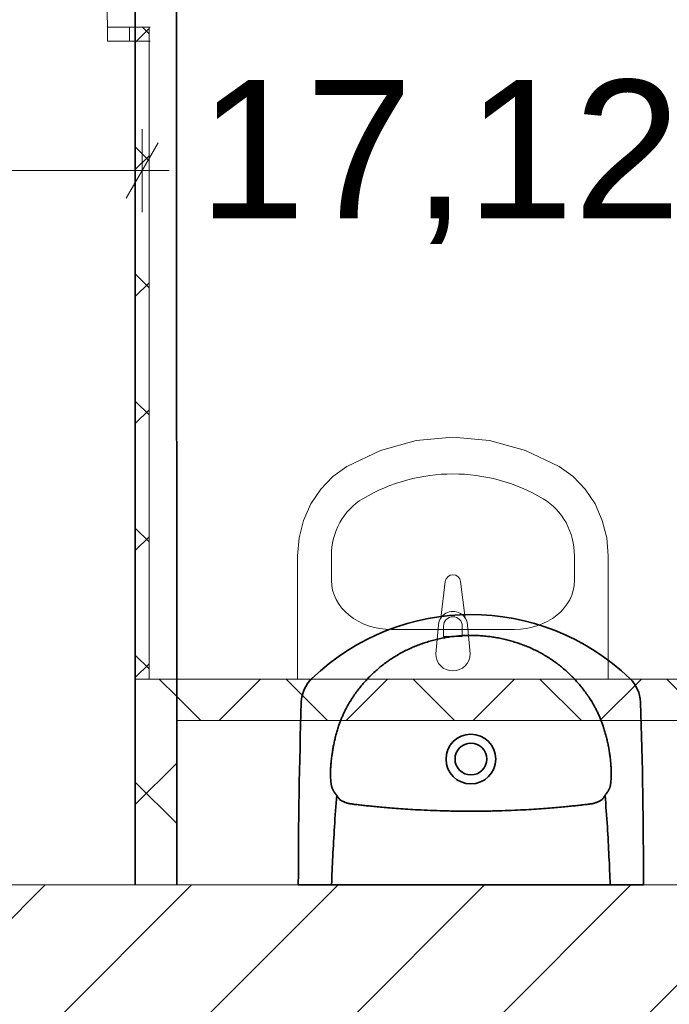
# Model space of a CAD drawing. Header units: centimetres. Extents: x 18292 to 3593338517, y 11794 to 62103.
# Tile 67 of 147: x 898356350 to 898356444, y 55362 to 55505. Entities that reach past the tile are written whole.
import ezdxf

# ---------------------------------------------------------------- set-up
doc = ezdxf.new("R2010")
doc.units = ezdxf.units.CM
doc.header["$MEASUREMENT"] = 0
for name, color, linetype in [('499-Wymiary i opisy', 7, 'Continuous'), ('___WYBURZENIA', 7, 'Continuous'), ('__PROJEKTOWANE', 7, 'Continuous'), ('MF_KRESKOWANIE', 7, 'Continuous'), ('MF_SCIANY_KONSTR', 7, 'Continuous')]:
    doc.layers.add(name, color=color, linetype=linetype)
doc.styles.add('GENERATED_STYLE_2', font='txt')
doc.styles.add('GENERATED_STYLE_4', font='txt')
doc.dimstyles.new('GENERATED_STYLE__1', dxfattribs={"dimtxt": 16, "dimasz": 6.08, "dimexe": 0.18, "dimexo": 0.0625, "dimgap": 0.09, "dimtad": 1, "dimtih": 1, "dimtoh": 1, "dimdec": 0, "dimzin": 0, "dimdsep": 46, "dimtxsty": 'GENERATED_STYLE_4', "dimblk": 'ARROWHEAD_2', "dimblk1": 'ARROWHEAD_2', "dimblk2": 'ARROWHEAD_2', "dimcen": 0.09, "dimse1": 1, "dimse2": 1, "dimclrd": 7, "dimclre": 7, "dimclrt": 7, "dimadec": 0, "dimazin": 0, "dimtfac": 1, "dimtdec": 4, "dimtmove": 0, "dimatfit": 3, "dimfxl": 0, "dimtolj": 1, "dimtzin": 0, "dimarcsym": 0})
pattern_1 = [(45, (903196041.254, 3898003.605), (-9.192387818, 9.192387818), []), (135, (903196041.254, 3898003.605), (9.192387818, 9.192387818), [])]

# ---------------------------------------------------------------- blocks, each defined once
blk = doc.blocks.new('Drzwi metalowe 21_7')
at = {"layer": '__PROJEKTOWANE', "color": 7, "linetype": 'Continuous', "lineweight": 13}
blk.add_line((40.3, 0), (40.3, 80.6), dxfattribs=at)
at = {"layer": '__PROJEKTOWANE', "color": 150, "linetype": 'Continuous', "lineweight": 13}
for p, q in [((-43.5, 0), (-46.5, 0)), ((-43.5, 0), (-46.5, 0)), ((-43.5, 0), (-43.5, -2)), ((-43.5, 0), (-43.5, -2)), ((43.5, 0), (43.5, -2)), ((43.5, 0), (43.5, -2)), ((43.5, 0), (46.5, 0)), ((43.5, 0), (46.5, 0)), ((-43.5, -2), (-46.5, -2)), ((-43.5, -2), (-46.5, -2)), ((43.5, -2), (46.5, -2)), ((43.5, -2), (46.5, -2))]:
    blk.add_line(p, q, dxfattribs=at)
at = {"layer": '__PROJEKTOWANE', "color": 7, "linetype": 'Continuous', "lineweight": 15}
for p, q in [((-40.3, 0), (-43.5, 0)), ((-43.5, 0), (-43.5, -2)), ((-40.3, -2), (-40.3, 0)), ((43.5, 0), (40.3, 0)), ((40.3, 0), (40.3, -2)), ((43.5, -2), (43.5, 0)), ((-43.5, -2), (-40.3, -2)), ((40.3, -2), (43.5, -2))]:
    blk.add_line(p, q, dxfattribs=at)
at = {"layer": '__PROJEKTOWANE', "color": 7, "linetype": 'Continuous', "lineweight": 13}
blk.add_arc((40.3, 0), 80.6, 90, 180, dxfattribs=at)
blk = doc.blocks.new('Umywalka 21')
at = {"layer": '__PROJEKTOWANE', "color": 5, "linetype": 'Continuous', "lineweight": 13}
for p, q in [((-22.5, 0), (-22.5, -17.82)), ((22.5, 0), (-22.5, 0)), ((22.5, -17.82), (22.5, 0)), ((-2.5, -3.68), (-2.1, -7.88)), ((2.1, -7.88), (2.5, -3.68)), ((-1.36, -7.66), (-1.36, -6.17)), ((-1.36, -6.17), (1.36, -6.17)), ((1.36, -6.17), (1.36, -7.66)), ((8.91, -7.18), (-8.91, -7.18)), ((-1.77, -8.83), (-1.11, -14.12)), ((1.11, -14.12), (1.77, -8.83)), ((-17.61, -14.25), (-17.61, -17.82)), ((17.61, -14.25), (17.61, -17.82)), ((-22.5, -17.82), (-22.28, -20.44)), ((22.28, -20.44), (22.5, -17.82)), ((-22.28, -20.44), (-21.64, -22.98)), ((21.64, -22.98), (22.28, -20.44)), ((-21.64, -22.98), (-20.59, -25.35)), ((20.59, -25.35), (21.64, -22.98)), ((-20.59, -25.35), (-19.16, -27.49)), ((19.16, -27.49), (20.59, -25.35)), ((-19.16, -27.49), (-17.41, -29.31)), ((17.41, -29.31), (19.16, -27.49)), ((-17.41, -29.31), (-15.39, -30.77)), ((15.39, -30.77), (17.41, -29.31)), ((-15.39, -30.77), (-10.5, -33.1)), ((10.5, -33.1), (15.39, -30.77)), ((-10.5, -33.1), (-5.32, -34.52)), ((5.32, -34.52), (10.5, -33.1)), ((-5.32, -34.52), (0, -35)), ((0, -35), (5.32, -34.52))]:
    blk.add_line(p, q, dxfattribs=at)
for centre, radius, start, end in [((0, -3.68), 2.5, 0, 180), ((0, -7.69), 2.11, 185.1696, 212.771), ((0, -7.66), 1.36, 180, 0), ((0, -7.69), 2.11, 327.229, 354.8304), ((0, -7.69), 2.11, 212.771, 327.229), ((0, -13.98), 1.12, 187.1389, 352.8611)]:
    blk.add_arc(centre, radius, start, end, dxfattribs=at)
for centre, major_axis, ratio, start_param, end_param in [((-8.9, -14.25), (8.7, 0), 0.81267, 1.570796, 3.141593), ((8.9, -14.25), (8.7, 0), 0.81267, 0, 1.570796), ((-8.91, -17.82), (0, 9.43), 0.92236, 1.570796, 2.644618), ((8.91, -17.82), (0, 9.43), 0.92236, 3.638567, 4.712389), ((0, 0), (0, 29.7), 0.92236, 2.644618, 3.638567)]:
    blk.add_ellipse(centre, major_axis=major_axis, ratio=ratio, start_param=start_param, end_param=end_param, dxfattribs=at)
blk = doc.blocks.new('*D351', base_point=(903196041.25, 3898003.61))
at = {"layer": '499-Wymiary i opisy', "color": 7, "linetype": 'Continuous', "lineweight": 13}
for p, q in [((898356084.97, 55629.09), (898356084.97, 55641.09)), ((898356511.97, 55629.09), (898356511.97, 55641.09)), ((898356087.28, 55639.09), (898356082.66, 55631.09)), ((898356514.28, 55639.09), (898356509.66, 55631.09)), ((898356081.06, 55635.09), (898356084.97, 55635.09)), ((898356084.97, 55635.09), (898356511.97, 55635.09))]:
    blk.add_line(p, q, dxfattribs=at)
at = {"layer": '499-Wymiary i opisy', "color": 7, "lineweight": 13, "insert": (898356283.11, 55638.29), "char_height": 16, "attachment_point": 7, "style": 'GENERATED_STYLE_4'}
blk.add_mtext('\\A1;{\\pql;\\fArial Narrow|b0|i0|c238|p34;427}', dxfattribs=at)
blk = doc.blocks.new('ARROWHEAD_2')
at = {"color": 0, "linetype": 'Continuous', "lineweight": 0}
for p, q in [((-0.378, -0.655), (0.378, 0.655)), ((0, 0), (-1, 0))]:
    blk.add_line(p, q, dxfattribs=at)
blk = doc.blocks.new('*D557', base_point=(903196041.25, 3898003.61))
at = {"layer": '499-Wymiary i opisy', "color": 7, "linetype": 'Continuous', "lineweight": 13}
for p, q in [((898356275.95, 55476.86), (898356275.95, 55488.86)), ((898356367.95, 55476.86), (898356367.95, 55488.86)), ((898356278.26, 55486.86), (898356273.64, 55478.86)), ((898356365.64, 55478.86), (898356370.26, 55486.86)), ((898356275.95, 55482.86), (898356367.95, 55482.86)), ((898356367.95, 55482.86), (898356371.86, 55482.86))]:
    blk.add_line(p, q, dxfattribs=at)
at = {"layer": '499-Wymiary i opisy', "color": 7, "lineweight": 13, "insert": (898356311.71, 55486.06), "char_height": 16, "attachment_point": 7, "style": 'GENERATED_STYLE_4'}
blk.add_mtext('\\A1;{\\pql;\\fArial Narrow|b0|i0|c238|p34;92}', dxfattribs=at)

msp = doc.modelspace()

# ---------------------------------------------------------------- hatches: boundary and pattern name
at = {"layer": '__PROJEKTOWANE', "linetype": 'Continuous', "lineweight": 0, "true_color": 0x000000}
h = msp.add_hatch(dxfattribs=at)
h.set_pattern_fill('Concrete_Block_0006', color=18, style=0, pattern_type=2)
h.set_pattern_definition(pattern_1)
h.paths.add_polyline_path([(898356368.95, 55503.6), (898356366.1, 55503.6), (898356366.1, 55501.6), (898356366.95, 55501.6)])
h = msp.add_hatch(dxfattribs=at)
h.set_pattern_fill('Concrete_Block_0006', color=18, style=0, pattern_type=2)
h.set_pattern_definition(pattern_1)
h.paths.add_polyline_path([(898356366.95, 55501.6), (898356366.95, 55409.26), (898356368.95, 55409.26), (898356368.95, 55503.6)])
h = msp.add_hatch(dxfattribs=at)
h.set_pattern_fill('Concrete_Block_0006', color=18, style=0, pattern_type=2)
h.set_pattern_definition(pattern_1)
h.paths.add_polyline_path([(898356366.95, 55409.26), (898356366.95, 55379.49), (898356372.95, 55379.49), (898356372.95, 55409.26)])
h = msp.add_hatch(dxfattribs=at)
h.set_pattern_fill('Concrete_Block_0006', color=18, style=0, pattern_type=2)
h.set_pattern_definition(pattern_1)
h.paths.add_polyline_path([(898356511.97, 55409.26), (898356372.95, 55409.26), (898356372.95, 55403.26), (898356511.97, 55403.26)])
at = {"layer": 'MF_KRESKOWANIE', "linetype": 'Continuous', "lineweight": 13}
h = msp.add_hatch(dxfattribs=at)
h.set_pattern_fill('bloczki_ceramiczne_0006', color=250, style=0, pattern_type=2)
h.set_pattern_definition([(45, (903196041.254, 3898003.605), (-10.606601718, 10.606601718), [])])
h.paths.add_polyline_path([(898356084.97, 55355.49), (898356648.97, 55355.49), (898356648.97, 55191.49), (898356690.97, 55191.49), (898356690.97, 55389.49), (898356648.97, 55389.49), (898356648.97, 55379.49), (898356372.97, 55379.49), (898356366.94, 55379.49), (898356278.95, 55379.49), (898356272.95, 55379.49), (898356184.96, 55379.49), (898356178.96, 55379.49), (898356084.97, 55379.49)])

# ---------------------------------------------------------------- linework, layer by layer
at = {"layer": '___WYBURZENIA', "color": 30, "linetype": 'Continuous', "lineweight": 35}
for p, q in [((898356372.94, 55525.6), (898356372.97, 55379.49)), ((898356366.94, 55519.6), (898356366.94, 55379.49)), ((898356390.57, 55379.49), (898356440.57, 55379.49))]:
    msp.add_line(p, q, dxfattribs=at)
for radius in [3.6, 2.3]:
    msp.add_circle((898356415.57, 55397.69), radius, dxfattribs=at)
for centre, radius, start, end in [((898356415.57, 55385.29), 33.3, 46.2524, 133.7476), ((898356396, 55405.74), 5, 133.7476, 178.1181), ((898356435.14, 55405.74), 5, 1.8819, 46.2524), ((898357194.72, 55379.49), 804.15, 178.11808, 180), ((898355636.43, 55379.49), 804.15, 0, 1.88192)]:
    msp.add_arc(centre, radius, start, end, dxfattribs=at)
for points, knots in [([(898356397.55, 55405.12), (898356397.68, 55405.36), (898356397.82, 55405.59), (898356397.96, 55405.83), (898356398.1, 55406.06), (898356398.24, 55406.29), (898356398.39, 55406.51), (898356398.54, 55406.74), (898356398.69, 55406.97), (898356398.85, 55407.19), (898356399.01, 55407.41), (898356399.17, 55407.62), (898356399.34, 55407.84), (898356399.5, 55408.05), (898356399.67, 55408.26), (898356399.85, 55408.47), (898356400.02, 55408.68), (898356400.2, 55408.88), (898356400.39, 55409.08), (898356400.57, 55409.28), (898356400.76, 55409.47), (898356400.95, 55409.66), (898356401.14, 55409.85), (898356401.33, 55410.04), (898356401.53, 55410.22), (898356401.73, 55410.4), (898356401.93, 55410.58), (898356402.13, 55410.76), (898356402.34, 55410.93), (898356402.54, 55411.1), (898356402.75, 55411.26), (898356402.97, 55411.43), (898356403.18, 55411.59), (898356403.4, 55411.75), (898356403.62, 55411.9), (898356403.84, 55412.06), (898356404.07, 55412.21), (898356404.3, 55412.36), (898356404.53, 55412.5), (898356404.76, 55412.64), (898356405, 55412.78), (898356405.24, 55412.92), (898356405.48, 55413.05), (898356405.72, 55413.18), (898356405.96, 55413.31), (898356406.21, 55413.43), (898356406.46, 55413.55), (898356406.7, 55413.67), (898356406.96, 55413.78), (898356407.2, 55413.89), (898356407.45, 55414), (898356407.71, 55414.1), (898356407.96, 55414.2), (898356408.21, 55414.29), (898356408.47, 55414.38), (898356408.72, 55414.47), (898356408.98, 55414.56), (898356409.23, 55414.63), (898356409.49, 55414.71), (898356409.75, 55414.79), (898356410.01, 55414.86), (898356410.27, 55414.93), (898356410.53, 55414.99), (898356410.8, 55415.05), (898356411.06, 55415.11), (898356411.32, 55415.17), (898356411.59, 55415.22), (898356411.85, 55415.26), (898356412.12, 55415.31), (898356412.38, 55415.35), (898356412.65, 55415.39), (898356412.92, 55415.42), (898356413.18, 55415.45), (898356413.45, 55415.48), (898356413.71, 55415.51), (898356413.98, 55415.53), (898356414.25, 55415.55), (898356414.51, 55415.56), (898356414.78, 55415.57), (898356415.04, 55415.58), (898356415.31, 55415.58), (898356415.57, 55415.58)], [0, 0, 0, 0, 1, 1, 1, 2, 2, 2, 3, 3, 3, 4, 4, 4, 5, 5, 5, 6, 6, 6, 7, 7, 7, 8, 8, 8, 9, 9, 9, 10, 10, 10, 11, 11, 11, 12, 12, 12, 13, 13, 13, 14, 14, 14, 15, 15, 15, 16, 16, 16, 17, 17, 17, 18, 18, 18, 19, 19, 19, 20, 20, 20, 21, 21, 21, 22, 22, 22, 23, 23, 23, 24, 24, 24, 25, 25, 25, 26, 26, 26, 27, 27, 27, 27]), ([(898356433.59, 55405.12), (898356433.46, 55405.36), (898356433.32, 55405.59), (898356433.19, 55405.83), (898356433.05, 55406.06), (898356432.9, 55406.29), (898356432.75, 55406.51), (898356432.61, 55406.74), (898356432.45, 55406.97), (898356432.29, 55407.19), (898356432.14, 55407.41), (898356431.97, 55407.62), (898356431.81, 55407.84), (898356431.64, 55408.05), (898356431.47, 55408.26), (898356431.29, 55408.47), (898356431.12, 55408.68), (898356430.94, 55408.88), (898356430.76, 55409.08), (898356430.57, 55409.28), (898356430.39, 55409.47), (898356430.2, 55409.66), (898356430.01, 55409.85), (898356429.81, 55410.04), (898356429.61, 55410.22), (898356429.42, 55410.4), (898356429.22, 55410.58), (898356429.01, 55410.76), (898356428.81, 55410.93), (898356428.6, 55411.1), (898356428.39, 55411.26), (898356428.18, 55411.43), (898356427.96, 55411.59), (898356427.74, 55411.75), (898356427.52, 55411.9), (898356427.3, 55412.06), (898356427.07, 55412.21), (898356426.84, 55412.36), (898356426.61, 55412.5), (898356426.38, 55412.64), (898356426.14, 55412.78), (898356425.91, 55412.92), (898356425.66, 55413.05), (898356425.42, 55413.18), (898356425.18, 55413.31), (898356424.93, 55413.43), (898356424.69, 55413.55), (898356424.44, 55413.67), (898356424.19, 55413.78), (898356423.94, 55413.89), (898356423.69, 55414), (898356423.44, 55414.1), (898356423.18, 55414.2), (898356422.93, 55414.29), (898356422.68, 55414.38), (898356422.42, 55414.47), (898356422.17, 55414.56), (898356421.91, 55414.63), (898356421.65, 55414.71), (898356421.39, 55414.79), (898356421.13, 55414.86), (898356420.87, 55414.93), (898356420.61, 55414.99), (898356420.35, 55415.05), (898356420.08, 55415.11), (898356419.82, 55415.17), (898356419.55, 55415.22), (898356419.29, 55415.26), (898356419.02, 55415.31), (898356418.76, 55415.35), (898356418.49, 55415.39), (898356418.23, 55415.42), (898356417.96, 55415.45), (898356417.7, 55415.48), (898356417.43, 55415.51), (898356417.16, 55415.53), (898356416.9, 55415.55), (898356416.63, 55415.56), (898356416.37, 55415.57), (898356416.1, 55415.58), (898356415.84, 55415.58), (898356415.57, 55415.58)], [0, 0, 0, 0, 1, 1, 1, 2, 2, 2, 3, 3, 3, 4, 4, 4, 5, 5, 5, 6, 6, 6, 7, 7, 7, 8, 8, 8, 9, 9, 9, 10, 10, 10, 11, 11, 11, 12, 12, 12, 13, 13, 13, 14, 14, 14, 15, 15, 15, 16, 16, 16, 17, 17, 17, 18, 18, 18, 19, 19, 19, 20, 20, 20, 21, 21, 21, 22, 22, 22, 23, 23, 23, 24, 24, 24, 25, 25, 25, 26, 26, 26, 27, 27, 27, 27]), ([(898356396.46, 55402.59), (898356396.51, 55402.76), (898356396.57, 55402.92), (898356396.63, 55403.09), (898356396.7, 55403.26), (898356396.77, 55403.43), (898356396.84, 55403.6), (898356396.91, 55403.78), (898356396.98, 55403.95), (898356397.06, 55404.12), (898356397.14, 55404.29), (898356397.22, 55404.46), (898356397.3, 55404.63), (898356397.38, 55404.79), (898356397.47, 55404.96), (898356397.55, 55405.12)], [0, 0, 0, 0, 1, 1, 1, 2, 2, 2, 3, 3, 3, 4, 4, 4, 5, 5, 5, 5]), ([(898356434.69, 55402.59), (898356434.63, 55402.76), (898356434.57, 55402.92), (898356434.51, 55403.09), (898356434.44, 55403.26), (898356434.38, 55403.43), (898356434.31, 55403.6), (898356434.24, 55403.78), (898356434.16, 55403.95), (898356434.08, 55404.12), (898356434.01, 55404.29), (898356433.93, 55404.46), (898356433.84, 55404.63), (898356433.76, 55404.79), (898356433.68, 55404.96), (898356433.59, 55405.12)], [0, 0, 0, 0, 1, 1, 1, 2, 2, 2, 3, 3, 3, 4, 4, 4, 5, 5, 5, 5]), ([(898356395.5, 55398.66), (898356395.53, 55398.88), (898356395.57, 55399.1), (898356395.61, 55399.32), (898356395.65, 55399.54), (898356395.69, 55399.76), (898356395.74, 55399.98), (898356395.78, 55400.2), (898356395.83, 55400.42), (898356395.89, 55400.64), (898356395.94, 55400.86), (898356396, 55401.08), (898356396.06, 55401.29), (898356396.12, 55401.51), (898356396.18, 55401.73), (898356396.25, 55401.94), (898356396.31, 55402.16), (898356396.38, 55402.37), (898356396.46, 55402.59)], [0, 0, 0, 0, 1, 1, 1, 2, 2, 2, 3, 3, 3, 4, 4, 4, 5, 5, 5, 6, 6, 6, 6]), ([(898356435.65, 55398.66), (898356435.61, 55398.88), (898356435.58, 55399.1), (898356435.54, 55399.32), (898356435.5, 55399.54), (898356435.45, 55399.76), (898356435.41, 55399.98), (898356435.36, 55400.2), (898356435.31, 55400.42), (898356435.26, 55400.64), (898356435.2, 55400.86), (898356435.15, 55401.08), (898356435.09, 55401.29), (898356435.03, 55401.51), (898356434.96, 55401.73), (898356434.9, 55401.94), (898356434.83, 55402.16), (898356434.76, 55402.37), (898356434.69, 55402.59)], [0, 0, 0, 0, 1, 1, 1, 2, 2, 2, 3, 3, 3, 4, 4, 4, 5, 5, 5, 6, 6, 6, 6]), ([(898356395.29, 55394.35), (898356395.28, 55394.48), (898356395.27, 55394.6), (898356395.26, 55394.73), (898356395.25, 55394.87), (898356395.24, 55395), (898356395.24, 55395.14), (898356395.23, 55395.29), (898356395.23, 55395.44), (898356395.23, 55395.59), (898356395.23, 55395.76), (898356395.23, 55395.93), (898356395.24, 55396.1), (898356395.25, 55396.29), (898356395.26, 55396.48), (898356395.27, 55396.67), (898356395.29, 55396.89), (898356395.3, 55397.11), (898356395.33, 55397.32), (898356395.35, 55397.56), (898356395.38, 55397.8), (898356395.41, 55398.04)], [0, 0, 0, 0, 1, 1, 1, 2, 2, 2, 3, 3, 3, 4, 4, 4, 5, 5, 5, 6, 6, 6, 7, 7, 7, 7]), ([(898356395.41, 55398.04), (898356395.42, 55398.15), (898356395.44, 55398.25), (898356395.45, 55398.35), (898356395.47, 55398.45), (898356395.48, 55398.56), (898356395.5, 55398.66)], [0, 0, 0, 0, 1, 1, 1, 2, 2, 2, 2]), ([(898356435.73, 55398.04), (898356435.72, 55398.15), (898356435.71, 55398.25), (898356435.69, 55398.35), (898356435.68, 55398.45), (898356435.66, 55398.56), (898356435.65, 55398.66)], [0, 0, 0, 0, 1, 1, 1, 2, 2, 2, 2]), ([(898356435.85, 55394.35), (898356435.86, 55394.48), (898356435.87, 55394.6), (898356435.88, 55394.73), (898356435.89, 55394.87), (898356435.9, 55395), (898356435.91, 55395.14), (898356435.91, 55395.29), (898356435.91, 55395.44), (898356435.91, 55395.59), (898356435.91, 55395.76), (898356435.91, 55395.93), (898356435.9, 55396.1), (898356435.9, 55396.29), (898356435.89, 55396.48), (898356435.87, 55396.67), (898356435.86, 55396.89), (898356435.84, 55397.11), (898356435.82, 55397.32), (898356435.79, 55397.56), (898356435.76, 55397.8), (898356435.73, 55398.04)], [0, 0, 0, 0, 1, 1, 1, 2, 2, 2, 3, 3, 3, 4, 4, 4, 5, 5, 5, 6, 6, 6, 7, 7, 7, 7]), ([(898356396.13, 55392.47), (898356396.09, 55392.51), (898356396.06, 55392.55), (898356396.02, 55392.59), (898356395.99, 55392.63), (898356395.95, 55392.68), (898356395.92, 55392.72), (898356395.88, 55392.77), (898356395.85, 55392.81), (898356395.82, 55392.86), (898356395.79, 55392.9), (898356395.76, 55392.95), (898356395.73, 55392.99), (898356395.7, 55393.04), (898356395.67, 55393.08), (898356395.65, 55393.13), (898356395.62, 55393.17), (898356395.6, 55393.22), (898356395.58, 55393.27), (898356395.56, 55393.31), (898356395.54, 55393.36), (898356395.52, 55393.4), (898356395.5, 55393.45), (898356395.48, 55393.5), (898356395.46, 55393.54), (898356395.45, 55393.59), (898356395.43, 55393.63), (898356395.42, 55393.68), (898356395.4, 55393.73), (898356395.39, 55393.77), (898356395.38, 55393.82), (898356395.36, 55393.87), (898356395.35, 55393.92), (898356395.34, 55393.97), (898356395.34, 55394.01), (898356395.33, 55394.06), (898356395.32, 55394.1), (898356395.32, 55394.15), (898356395.31, 55394.19), (898356395.31, 55394.23), (898356395.3, 55394.27), (898356395.3, 55394.31), (898356395.29, 55394.35)], [0, 0, 0, 0, 1, 1, 1, 2, 2, 2, 3, 3, 3, 4, 4, 4, 5, 5, 5, 6, 6, 6, 7, 7, 7, 8, 8, 8, 9, 9, 9, 10, 10, 10, 11, 11, 11, 12, 12, 12, 13, 13, 13, 14, 14, 14, 14]), ([(898356435.02, 55392.47), (898356435.05, 55392.51), (898356435.09, 55392.55), (898356435.12, 55392.59), (898356435.16, 55392.63), (898356435.19, 55392.68), (898356435.23, 55392.72), (898356435.26, 55392.77), (898356435.29, 55392.81), (898356435.32, 55392.86), (898356435.36, 55392.9), (898356435.39, 55392.95), (898356435.41, 55392.99), (898356435.44, 55393.04), (898356435.47, 55393.08), (898356435.49, 55393.13), (898356435.52, 55393.17), (898356435.54, 55393.22), (898356435.56, 55393.27), (898356435.59, 55393.31), (898356435.61, 55393.36), (898356435.63, 55393.4), (898356435.65, 55393.45), (898356435.66, 55393.5), (898356435.68, 55393.54), (898356435.7, 55393.59), (898356435.71, 55393.63), (898356435.73, 55393.68), (898356435.74, 55393.73), (898356435.75, 55393.77), (898356435.77, 55393.82), (898356435.78, 55393.87), (898356435.79, 55393.92), (898356435.8, 55393.97), (898356435.81, 55394.01), (898356435.81, 55394.06), (898356435.82, 55394.1), (898356435.83, 55394.15), (898356435.83, 55394.19), (898356435.84, 55394.23), (898356435.84, 55394.27), (898356435.84, 55394.31), (898356435.85, 55394.35)], [0, 0, 0, 0, 1, 1, 1, 2, 2, 2, 3, 3, 3, 4, 4, 4, 5, 5, 5, 6, 6, 6, 7, 7, 7, 8, 8, 8, 9, 9, 9, 10, 10, 10, 11, 11, 11, 12, 12, 12, 13, 13, 13, 14, 14, 14, 14]), ([(898356396.13, 55392.47), (898356396.01, 55390.95), (898356395.9, 55389.43), (898356395.81, 55387.9), (898356395.72, 55386.46), (898356395.64, 55385.02), (898356395.56, 55383.58), (898356395.5, 55382.22), (898356395.44, 55380.86), (898356395.38, 55379.49)], [0, 0, 0, 0, 1, 1, 1, 2, 2, 2, 3, 3, 3, 3]), ([(898356396.61, 55391.81), (898356396.57, 55391.84), (898356396.54, 55391.87), (898356396.52, 55391.9), (898356396.48, 55391.94), (898356396.45, 55391.98), (898356396.42, 55392.02), (898356396.38, 55392.06), (898356396.35, 55392.11), (898356396.32, 55392.15), (898356396.28, 55392.2), (898356396.25, 55392.26), (898356396.22, 55392.31), (898356396.19, 55392.36), (898356396.15, 55392.42), (898356396.13, 55392.47)], [0, 0, 0, 0, 1, 1, 1, 2, 2, 2, 3, 3, 3, 4, 4, 4, 5, 5, 5, 5]), ([(898356398.4, 55391.17), (898356398.33, 55391.18), (898356398.27, 55391.19), (898356398.2, 55391.2), (898356398.14, 55391.21), (898356398.08, 55391.22), (898356398.01, 55391.23), (898356397.95, 55391.24), (898356397.89, 55391.26), (898356397.83, 55391.27), (898356397.76, 55391.29), (898356397.7, 55391.31), (898356397.64, 55391.32), (898356397.58, 55391.34), (898356397.52, 55391.36), (898356397.46, 55391.38), (898356397.4, 55391.4), (898356397.34, 55391.43), (898356397.28, 55391.45), (898356397.22, 55391.48), (898356397.17, 55391.5), (898356397.11, 55391.53), (898356397.05, 55391.55), (898356396.99, 55391.58), (898356396.94, 55391.61), (898356396.88, 55391.64), (898356396.83, 55391.67), (898356396.77, 55391.71), (898356396.71, 55391.74), (898356396.66, 55391.77), (898356396.61, 55391.81)], [0, 0, 0, 0, 1, 1, 1, 2, 2, 2, 3, 3, 3, 4, 4, 4, 5, 5, 5, 6, 6, 6, 7, 7, 7, 8, 8, 8, 9, 9, 9, 10, 10, 10, 10]), ([(898356432.75, 55391.17), (898356432.81, 55391.18), (898356432.88, 55391.19), (898356432.94, 55391.2), (898356433, 55391.21), (898356433.07, 55391.22), (898356433.13, 55391.23), (898356433.19, 55391.24), (898356433.25, 55391.26), (898356433.32, 55391.27), (898356433.38, 55391.29), (898356433.44, 55391.31), (898356433.5, 55391.32), (898356433.56, 55391.34), (898356433.62, 55391.36), (898356433.68, 55391.38), (898356433.74, 55391.4), (898356433.8, 55391.43), (898356433.86, 55391.45), (898356433.92, 55391.48), (898356433.98, 55391.5), (898356434.03, 55391.53), (898356434.09, 55391.55), (898356434.15, 55391.58), (898356434.21, 55391.61), (898356434.26, 55391.64), (898356434.32, 55391.67), (898356434.37, 55391.71), (898356434.43, 55391.74), (898356434.48, 55391.77), (898356434.54, 55391.81)], [0, 0, 0, 0, 1, 1, 1, 2, 2, 2, 3, 3, 3, 4, 4, 4, 5, 5, 5, 6, 6, 6, 7, 7, 7, 8, 8, 8, 9, 9, 9, 10, 10, 10, 10]), ([(898356434.54, 55391.81), (898356434.57, 55391.84), (898356434.6, 55391.87), (898356434.63, 55391.9), (898356434.66, 55391.94), (898356434.69, 55391.98), (898356434.72, 55392.02), (898356434.76, 55392.06), (898356434.79, 55392.11), (898356434.82, 55392.15), (898356434.86, 55392.2), (898356434.89, 55392.26), (898356434.93, 55392.31), (898356434.96, 55392.36), (898356434.99, 55392.42), (898356435.02, 55392.47)], [0, 0, 0, 0, 1, 1, 1, 2, 2, 2, 3, 3, 3, 4, 4, 4, 5, 5, 5, 5]), ([(898356435.02, 55392.47), (898356435.13, 55390.95), (898356435.24, 55389.43), (898356435.34, 55387.9), (898356435.43, 55386.46), (898356435.51, 55385.02), (898356435.58, 55383.58), (898356435.65, 55382.22), (898356435.71, 55380.86), (898356435.76, 55379.49)], [0, 0, 0, 0, 1, 1, 1, 2, 2, 2, 3, 3, 3, 3]), ([(898356415.57, 55390.14), (898356414.79, 55390.14), (898356414.01, 55390.14), (898356413.22, 55390.16), (898356412.51, 55390.17), (898356411.8, 55390.18), (898356411.09, 55390.21), (898356410.47, 55390.23), (898356409.84, 55390.25), (898356409.22, 55390.28), (898356408.66, 55390.3), (898356408.11, 55390.33), (898356407.55, 55390.36), (898356407.06, 55390.39), (898356406.56, 55390.42), (898356406.07, 55390.45), (898356405.63, 55390.48), (898356405.18, 55390.51), (898356404.74, 55390.55), (898356404.34, 55390.58), (898356403.94, 55390.61), (898356403.55, 55390.64), (898356403.19, 55390.67), (898356402.83, 55390.7), (898356402.47, 55390.74), (898356402.14, 55390.77), (898356401.82, 55390.8), (898356401.49, 55390.83), (898356401.2, 55390.86), (898356400.9, 55390.89), (898356400.61, 55390.92), (898356400.34, 55390.95), (898356400.07, 55390.98), (898356399.8, 55391.01), (898356399.55, 55391.03), (898356399.31, 55391.06), (898356399.07, 55391.09), (898356398.84, 55391.11), (898356398.62, 55391.14), (898356398.4, 55391.17)], [0, 0, 0, 0, 1, 1, 1, 2, 2, 2, 3, 3, 3, 4, 4, 4, 5, 5, 5, 6, 6, 6, 7, 7, 7, 8, 8, 8, 9, 9, 9, 10, 10, 10, 11, 11, 11, 12, 12, 12, 13, 13, 13, 13]), ([(898356415.57, 55390.14), (898356416.35, 55390.14), (898356417.14, 55390.14), (898356417.92, 55390.16), (898356418.63, 55390.17), (898356419.34, 55390.18), (898356420.05, 55390.21), (898356420.68, 55390.23), (898356421.3, 55390.25), (898356421.93, 55390.28), (898356422.48, 55390.3), (898356423.04, 55390.33), (898356423.59, 55390.36), (898356424.09, 55390.39), (898356424.58, 55390.42), (898356425.07, 55390.45), (898356425.52, 55390.48), (898356425.96, 55390.51), (898356426.4, 55390.55), (898356426.8, 55390.58), (898356427.2, 55390.61), (898356427.6, 55390.64), (898356427.96, 55390.67), (898356428.32, 55390.7), (898356428.67, 55390.74), (898356429, 55390.77), (898356429.33, 55390.8), (898356429.65, 55390.83), (898356429.95, 55390.86), (898356430.24, 55390.89), (898356430.54, 55390.92), (898356430.81, 55390.95), (898356431.07, 55390.98), (898356431.34, 55391.01), (898356431.59, 55391.03), (898356431.83, 55391.06), (898356432.08, 55391.09), (898356432.3, 55391.11), (898356432.52, 55391.14), (898356432.75, 55391.17)], [0, 0, 0, 0, 1, 1, 1, 2, 2, 2, 3, 3, 3, 4, 4, 4, 5, 5, 5, 6, 6, 6, 7, 7, 7, 8, 8, 8, 9, 9, 9, 10, 10, 10, 11, 11, 11, 12, 12, 12, 13, 13, 13, 13])]:
    msp.add_open_spline(points, degree=3, knots=knots, dxfattribs=at)
for points in [[(898356392.07, 55408.82), (898356392.11, 55408.88), (898356392.16, 55408.93), (898356392.2, 55408.99)], [(898356392.2, 55408.99), (898356392.21, 55408.99), (898356392.21, 55409.01), (898356392.22, 55409.01)], [(898356392.22, 55409.01), (898356392.33, 55409.13), (898356392.43, 55409.24), (898356392.55, 55409.35)], [(898356438.92, 55409.01), (898356438.82, 55409.13), (898356438.71, 55409.24), (898356438.6, 55409.35)], [(898356438.94, 55408.99), (898356438.95, 55408.99), (898356438.91, 55409.01), (898356438.92, 55409.01)], [(898356439.08, 55408.82), (898356439.03, 55408.88), (898356438.99, 55408.93), (898356438.94, 55408.99)]]:
    msp.add_open_spline(points, degree=3, dxfattribs=at)
at = {"layer": '__PROJEKTOWANE', "color": 150, "linetype": 'Continuous', "lineweight": 13}
for p, q in [((898356366.1, 55503.6), (898356369.1, 55503.6)), ((898356366.1, 55503.6), (898356366.1, 55501.6)), ((898356366.1, 55501.6), (898356369.1, 55501.6))]:
    msp.add_line(p, q, dxfattribs=at)
at = {"layer": '__PROJEKTOWANE', "color": 150, "linetype": 'Continuous', "lineweight": 13, "flags": 128}
for points in [[(898356368.95, 55503.6), (898356366.1, 55503.6)], [(898356368.95, 55409.26), (898356368.95, 55503.6)], [(898356366.1, 55501.6), (898356366.95, 55501.6)], [(898356366.95, 55501.6), (898356366.95, 55409.26)], [(898356366.95, 55409.26), (898356368.95, 55409.26)], [(898356366.95, 55409.26), (898356366.95, 55379.49)], [(898356372.95, 55409.26), (898356366.95, 55409.26)], [(898356511.97, 55409.26), (898356372.95, 55409.26)], [(898356372.95, 55403.26), (898356511.97, 55403.26)], [(898356372.95, 55379.49), (898356372.95, 55403.26)], [(898356366.95, 55379.49), (898356372.95, 55379.49)]]:
    msp.add_lwpolyline(points, dxfattribs=at)
at = {"layer": 'MF_SCIANY_KONSTR', "color": 7, "linetype": 'Continuous', "lineweight": 13}
for p, q in [((898356366.94, 55379.49), (898356278.95, 55379.49)), ((898356648.97, 55379.49), (898356372.97, 55379.49))]:
    msp.add_line(p, q, dxfattribs=at)

# ---------------------------------------------------------------- block references
at = {"layer": '__PROJEKTOWANE', "color": 5, "linetype": 'Continuous', "lineweight": 13, "xscale": -1, "zscale": 100}
msp.add_blockref('Drzwi metalowe 21_7', (898356322.6, 55503.6), dxfattribs=at)
at = {"layer": '__PROJEKTOWANE', "color": 5, "linetype": 'Continuous', "lineweight": 13, "xscale": -1, "zscale": 100, "rotation": 180}
msp.add_blockref('Umywalka 21', (898356412.97, 55409.26), dxfattribs=at)

# ---------------------------------------------------------------- texts
at = {"layer": '__PROJEKTOWANE', "color": 150, "lineweight": 13, "insert": (898356376.08, 55472.25), "char_height": 20, "attachment_point": 7, "style": 'GENERATED_STYLE_2'}
msp.add_mtext('{\\fArial|b0|i0|c238|p38;17,12 m{\\H0.66x;\\S2^  ;}}', dxfattribs=at)

# ---------------------------------------------------------------- dimensions: what is measured, and where the dimension line sits
at = {"layer": '499-Wymiary i opisy', "color": 7, "linetype": 'Continuous', "lineweight": 13}
for base, p1, p2, picture, middle in [((898356511.97, 55635.09), (898356084.97, 54945.49), (898356511.97, 55614.6), '*D351', (898356301.4, 55646.29)), ((898356367.95, 55482.86), (898356275.95, 55379.49), (898356367.95, 55409.26), '*D557', (898356323.91, 55494.06))]:
    dim = msp.add_linear_dim(base=base, p1=p1, p2=p2, dimstyle='GENERATED_STYLE__1', dxfattribs=at)
    dim.commit()
    dim.dimension.update_dxf_attribs({"geometry": picture, "text_midpoint": middle, "dimtype": 160})

doc.saveas('drawing.dxf')
